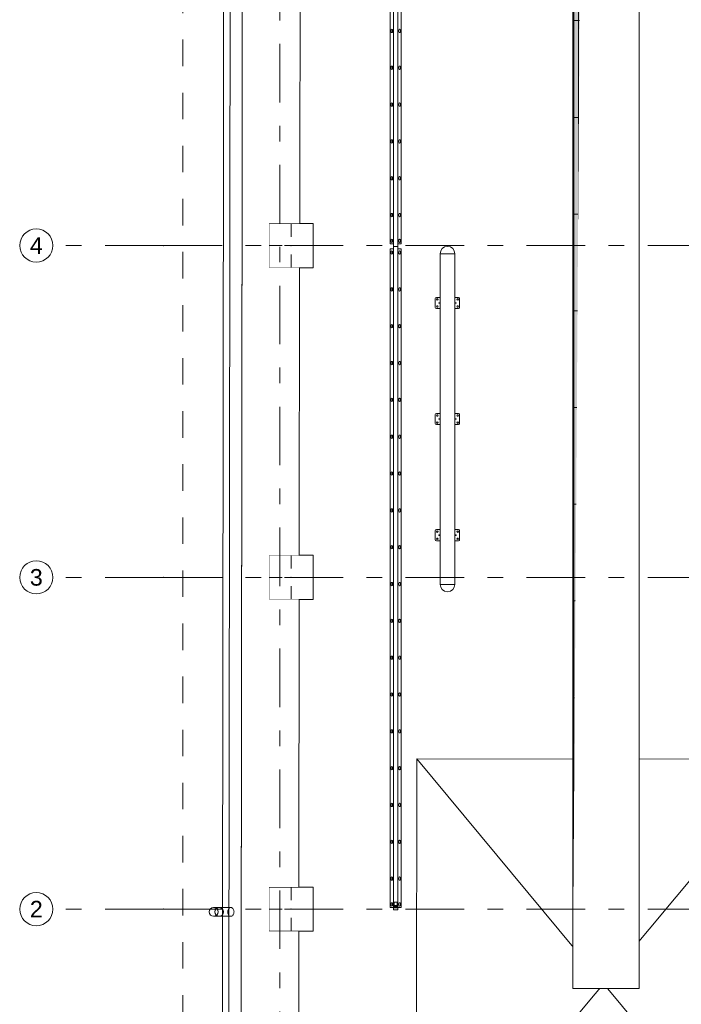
# Model space of a CAD drawing. Header units: millimetres. Extents: x -70269 to 35056, y -51814 to 48966.
# Tile 119 of 220: x -40391 to -34412, y 7920 to 16823. Entities that reach past the tile are written whole.
import ezdxf
from ezdxf.enums import TextEntityAlignment as Align

# ---------------------------------------------------------------- set-up
doc = ezdxf.new("R2010")
doc.units = ezdxf.units.MM
doc.set_wipeout_variables(frame=1)
for name, pattern in [('Przerywana', [48, 24, -24]), ('Przerywana podwójnie', [109.361107, 52.916665, -21.166666, 14.111111, -21.166666]), ('Wipeout_Contour', [1000, 0, -1000])]:
    doc.linetypes.add(name, pattern=pattern)
for name, color, linetype, lineweight, true_color in [('00 - nowa technologia myjni_Nr_pióra__95', 7, 'Continuous', 20, 0x7c7c7c), ('103-Z Zakres opracowania_Nr_pióra__95', 7, 'Continuous', 140, 0x7c7c7c), ('280-A Dachy Powłoki_Nr_pióra__95', 7, 'Continuous', 20, 0x7c7c7c), ('410-K Osie główne_Nr_pióra__95', 7, 'Continuous', 20, 0x7c7c7c), ('420-K Ściany_Nr_pióra__95', 7, 'Continuous', 20, 0x7c7c7c), ('440-K Słupy_Nr_pióra__95', 7, 'Continuous', 20, 0x7c7c7c), ('460 - Stropy_Nr_pióra__95', 7, 'Continuous', 13, 0x7c7c7c), ('530 - Rynny i rury spustowe_Nr_pióra__95', 7, 'Continuous', 20, 0x7c7c7c), ('Rozbiórka_Drzwi Archicad_Nr_pióra__95', 7, 'Continuous', 20, 0x7c7c7c)]:
    doc.layers.add(name, color=color, linetype=linetype, lineweight=lineweight, true_color=true_color)
doc.layers.add('410-K Osie główne_Nr_pióra__11', color=7, linetype='Continuous', lineweight=0)
doc.layers.add('XREF', color=8, linetype='Continuous', lineweight=9)
for name, color, linetype in [('420-K Ściany', 7, 'Continuous'), ('460 - Stropy', 7, 'Continuous'), ('Nowe_Drzwi Archicad', 7, 'Continuous')]:
    doc.layers.add(name, color=color, linetype=linetype)
doc.styles.add('STYL_AUTOMATYCZNY_1', font='arial.ttf')

# ---------------------------------------------------------------- blocks, each defined once
blk = doc.blocks.new('Drzwi garażowe_ segmentowe[1]_1')
at = {"layer": 'Rozbiórka_Drzwi Archicad_Nr_pióra__95', "color": 8, "linetype": 'Continuous', "lineweight": 20, "true_color": 0x7c7c7c}
for p, q in [((165.76, 469.72), (165.25, 63.72)), ((165.25, 63.72), (503.76, 469.29)), ((503.76, 469.29), (165.76, 469.72)), ((503.25, 63.29), (165.76, 469.72)), ((503.25, 63.29), (503.76, 469.29)), ((160.25, 59.72), (160.26, 69.72)), ((160.26, 69.72), (165.26, 69.72)), ((165.26, 69.72), (165.25, 59.72)), ((165.25, 59.72), (165.25, 63.72)), ((165.25, 63.72), (503.25, 63.29)), ((503.25, 59.29), (503.26, 69.29)), ((503.25, 63.29), (503.25, 59.29)), ((503.26, 69.29), (508.26, 69.29)), ((508.26, 69.29), (508.25, 59.29)), ((165.25, 59.72), (160.25, 59.72)), ((164.25, 59.72), (160.25, 59.72)), ((164.25, 59.72), (160.25, 59.72)), ((164.17, -3.28), (164.25, 59.72)), ((164.17, -3.28), (164.25, 59.72)), ((503.25, 59.29), (165.25, 59.72)), ((508.25, 59.29), (503.25, 59.29)), ((504.17, -3.71), (504.25, 59.29)), ((504.17, -3.71), (504.25, 59.29)), ((504.25, 59.29), (508.25, 59.29)), ((504.25, 59.29), (508.25, 59.29))]:
    blk.add_line(p, q, dxfattribs=at)
blk = doc.blocks.new('parter 2025.10.15')
at = {"layer": '00 - nowa technologia myjni_Nr_pióra__95', "color": 8, "linetype": 'Continuous', "lineweight": 5}
for p, q in [((144.77, 1533.08), (144.77, 933.08)), ((148.77, 1533.08), (148.77, 933.08)), ((141.77, 1530.75), (141.77, 935.4)), ((151.77, 1530.75), (151.77, 935.4)), ((142.57, 1127.08), (142.57, 1128.68)), ((143.97, 1128.68), (143.97, 1127.08)), ((149.57, 1127.08), (149.57, 1128.68)), ((150.97, 1128.68), (150.97, 1127.08)), ((142.57, 1093.78), (142.57, 1095.38)), ((143.97, 1095.38), (143.97, 1093.78)), ((149.57, 1093.78), (149.57, 1095.38)), ((150.97, 1095.38), (150.97, 1093.78)), ((142.57, 1060.48), (142.57, 1062.08)), ((143.97, 1062.08), (143.97, 1060.48)), ((149.57, 1060.48), (149.57, 1062.08)), ((150.97, 1062.08), (150.97, 1060.48)), ((142.57, 1027.18), (142.57, 1028.78)), ((143.97, 1028.78), (143.97, 1027.18)), ((149.57, 1027.18), (149.57, 1028.78)), ((150.97, 1028.78), (150.97, 1027.18)), ((142.57, 993.88), (142.57, 995.48)), ((143.97, 995.48), (143.97, 993.88)), ((149.57, 993.88), (149.57, 995.48)), ((150.97, 995.48), (150.97, 993.88)), ((142.57, 960.58), (142.57, 962.18)), ((143.97, 962.18), (143.97, 960.58)), ((149.57, 960.58), (149.57, 962.18)), ((150.97, 962.18), (150.97, 960.58)), ((144.77, 935.4), (141.77, 935.4)), ((142.57, 937.28), (142.57, 938.88)), ((143.97, 938.88), (143.97, 937.28)), ((151.77, 935.4), (148.77, 935.4)), ((149.57, 937.28), (149.57, 938.88)), ((150.97, 938.88), (150.97, 937.28)), ((144.77, 930.75), (141.77, 930.75)), ((141.77, 930.75), (141.77, 335.4)), ((142.57, 926.68), (142.57, 928.28)), ((143.97, 928.28), (143.97, 926.68)), ((144.77, 933.08), (145.52, 933.08)), ((144.77, 933.08), (144.77, 333.08)), ((144.77, 933.08), (145.52, 933.08)), ((144.77, 933.08), (145.52, 933.08)), ((145.52, 933.08), (144.77, 933.08)), ((148.02, 933.08), (145.52, 933.08)), ((148.02, 933.08), (145.52, 933.08)), ((148.02, 933.08), (145.52, 933.08)), ((148.02, 933.08), (145.52, 933.08)), ((148.02, 933.08), (148.77, 933.08)), ((148.02, 933.08), (148.77, 933.08)), ((148.02, 933.08), (148.77, 933.08)), ((148.77, 933.08), (148.02, 933.08)), ((148.77, 933.08), (148.77, 333.08)), ((151.77, 930.75), (148.77, 930.75)), ((149.57, 926.68), (149.57, 928.28)), ((150.97, 928.28), (150.97, 926.68)), ((151.77, 930.75), (151.77, 335.4)), ((186.91, 926.43), (186.91, 627.43)), ((186.91, 926.43), (200.21, 926.43)), ((196.75, 926.43), (186.91, 926.43)), ((200.21, 926.43), (196.75, 926.43)), ((200.21, 926.43), (200.21, 627.43)), ((142.57, 893.38), (142.57, 894.98)), ((143.97, 894.98), (143.97, 893.38)), ((149.57, 893.38), (149.57, 894.98)), ((150.97, 894.98), (150.97, 893.38)), ((182.56, 885.93), (182.56, 877.93)), ((186.36, 886.93), (183.56, 886.93)), ((185.66, 882.05), (185.66, 881.8)), ((186.36, 882.15), (185.76, 882.15)), ((186.36, 881.7), (185.76, 881.7)), ((186.36, 886.93), (186.66, 886.93)), ((186.66, 882.15), (186.36, 882.15)), ((186.66, 881.7), (186.36, 881.7)), ((186.43, 882.13), (186.42, 882.13)), ((186.42, 882.13), (186.42, 881.73)), ((186.43, 881.73), (186.42, 881.73)), ((186.72, 882.13), (186.43, 882.13)), ((186.43, 881.73), (186.72, 881.73)), ((186.91, 886.93), (186.66, 886.93)), ((186.66, 882.15), (186.69, 882.15)), ((186.66, 881.7), (186.69, 881.7)), ((186.74, 881.8), (186.74, 882.05)), ((200.21, 886.93), (200.46, 886.93)), ((200.38, 882.05), (200.38, 881.8)), ((200.69, 882.13), (200.4, 882.13)), ((200.4, 881.73), (200.69, 881.73)), ((200.46, 882.15), (200.43, 882.15)), ((200.46, 881.7), (200.43, 881.7)), ((200.46, 886.93), (200.76, 886.93)), ((200.76, 882.15), (200.46, 882.15)), ((200.76, 881.7), (200.46, 881.7)), ((200.7, 882.13), (200.69, 882.13)), ((200.7, 881.73), (200.69, 881.73)), ((200.7, 882.13), (200.7, 881.73)), ((200.76, 886.93), (203.56, 886.93)), ((200.76, 882.15), (201.36, 882.15)), ((200.76, 881.7), (201.36, 881.7)), ((201.46, 881.8), (201.46, 882.05)), ((204.56, 885.93), (204.56, 877.93)), ((183.56, 876.93), (186.36, 876.93)), ((186.66, 876.93), (186.36, 876.93)), ((186.66, 876.93), (186.91, 876.93)), ((200.46, 876.93), (200.21, 876.93)), ((200.76, 876.93), (200.46, 876.93)), ((203.56, 876.93), (200.76, 876.93)), ((142.57, 860.08), (142.57, 861.68)), ((143.97, 861.68), (143.97, 860.08)), ((149.57, 860.08), (149.57, 861.68)), ((150.97, 861.68), (150.97, 860.08)), ((142.57, 826.78), (142.57, 828.38)), ((143.97, 828.38), (143.97, 826.78)), ((149.57, 826.78), (149.57, 828.38)), ((150.97, 828.38), (150.97, 826.78)), ((142.57, 793.48), (142.57, 795.08)), ((143.97, 795.08), (143.97, 793.48)), ((149.57, 793.48), (149.57, 795.08)), ((150.97, 795.08), (150.97, 793.48)), ((182.56, 780.93), (182.56, 772.93)), ((186.36, 781.93), (183.56, 781.93)), ((185.66, 777.05), (185.66, 776.8)), ((186.36, 777.15), (185.76, 777.15)), ((186.36, 776.7), (185.76, 776.7)), ((186.36, 781.93), (186.66, 781.93)), ((186.66, 777.15), (186.36, 777.15)), ((186.66, 776.7), (186.36, 776.7)), ((186.43, 777.13), (186.42, 777.13)), ((186.42, 777.13), (186.42, 776.73)), ((186.43, 776.73), (186.42, 776.73)), ((186.72, 777.13), (186.43, 777.13)), ((186.43, 776.73), (186.72, 776.73)), ((186.91, 781.93), (186.66, 781.93)), ((186.66, 777.15), (186.69, 777.15)), ((186.66, 776.7), (186.69, 776.7)), ((186.74, 776.8), (186.74, 777.05)), ((200.21, 781.93), (200.46, 781.93)), ((200.38, 777.05), (200.38, 776.8)), ((200.69, 777.13), (200.4, 777.13)), ((200.4, 776.73), (200.69, 776.73)), ((200.46, 777.15), (200.43, 777.15)), ((200.46, 776.7), (200.43, 776.7)), ((200.46, 781.93), (200.76, 781.93)), ((200.76, 777.15), (200.46, 777.15)), ((200.76, 776.7), (200.46, 776.7)), ((200.7, 777.13), (200.69, 777.13)), ((200.7, 776.73), (200.69, 776.73)), ((200.7, 777.13), (200.7, 776.73)), ((200.76, 781.93), (203.56, 781.93)), ((200.76, 777.15), (201.36, 777.15)), ((200.76, 776.7), (201.36, 776.7)), ((201.46, 776.8), (201.46, 777.05)), ((204.56, 780.93), (204.56, 772.93)), ((183.56, 771.93), (186.36, 771.93)), ((186.66, 771.93), (186.36, 771.93)), ((186.66, 771.93), (186.91, 771.93)), ((200.46, 771.93), (200.21, 771.93)), ((200.76, 771.93), (200.46, 771.93)), ((203.56, 771.93), (200.76, 771.93)), ((142.57, 760.18), (142.57, 761.78)), ((143.97, 761.78), (143.97, 760.18)), ((149.57, 760.18), (149.57, 761.78)), ((150.97, 761.78), (150.97, 760.18)), ((142.57, 726.88), (142.57, 728.48)), ((143.97, 728.48), (143.97, 726.88)), ((149.57, 726.88), (149.57, 728.48)), ((150.97, 728.48), (150.97, 726.88)), ((142.57, 693.58), (142.57, 695.18)), ((143.97, 695.18), (143.97, 693.58)), ((149.57, 693.58), (149.57, 695.18)), ((150.97, 695.18), (150.97, 693.58)), ((186.36, 676.93), (183.56, 676.93)), ((186.36, 676.93), (186.66, 676.93)), ((186.91, 676.93), (186.66, 676.93)), ((200.21, 676.93), (200.46, 676.93)), ((200.46, 676.93), (200.76, 676.93)), ((200.76, 676.93), (203.56, 676.93)), ((182.56, 675.93), (182.56, 667.93)), ((185.66, 672.05), (185.66, 671.8)), ((186.36, 672.15), (185.76, 672.15)), ((186.36, 671.7), (185.76, 671.7)), ((186.66, 672.15), (186.36, 672.15)), ((186.66, 671.7), (186.36, 671.7)), ((186.43, 672.13), (186.42, 672.13)), ((186.42, 672.13), (186.42, 671.73)), ((186.43, 671.73), (186.42, 671.73)), ((186.72, 672.13), (186.43, 672.13)), ((186.43, 671.73), (186.72, 671.73)), ((186.66, 672.15), (186.69, 672.15)), ((186.66, 671.7), (186.69, 671.7)), ((186.74, 671.8), (186.74, 672.05)), ((200.38, 672.05), (200.38, 671.8)), ((200.69, 672.13), (200.4, 672.13)), ((200.4, 671.73), (200.69, 671.73)), ((200.46, 672.15), (200.43, 672.15)), ((200.46, 671.7), (200.43, 671.7)), ((200.76, 672.15), (200.46, 672.15)), ((200.76, 671.7), (200.46, 671.7)), ((200.7, 672.13), (200.69, 672.13)), ((200.7, 671.73), (200.69, 671.73)), ((200.7, 672.13), (200.7, 671.73)), ((200.76, 672.15), (201.36, 672.15)), ((200.76, 671.7), (201.36, 671.7)), ((201.46, 671.8), (201.46, 672.05)), ((204.56, 675.93), (204.56, 667.93)), ((142.57, 660.28), (142.57, 661.88)), ((143.97, 661.88), (143.97, 660.28)), ((149.57, 660.28), (149.57, 661.88)), ((150.97, 661.88), (150.97, 660.28)), ((183.56, 666.93), (186.36, 666.93)), ((186.66, 666.93), (186.36, 666.93)), ((186.66, 666.93), (186.91, 666.93)), ((200.46, 666.93), (200.21, 666.93)), ((200.76, 666.93), (200.46, 666.93)), ((203.56, 666.93), (200.76, 666.93)), ((142.57, 626.98), (142.57, 628.58)), ((143.97, 628.58), (143.97, 626.98)), ((149.57, 626.98), (149.57, 628.58)), ((150.97, 628.58), (150.97, 626.98)), ((186.91, 627.43), (200.21, 627.43)), ((186.91, 627.43), (190.37, 627.43)), ((190.37, 627.43), (200.21, 627.43)), ((142.57, 593.68), (142.57, 595.28)), ((143.97, 595.28), (143.97, 593.68)), ((149.57, 593.68), (149.57, 595.28)), ((150.97, 595.28), (150.97, 593.68)), ((142.57, 560.38), (142.57, 561.98)), ((143.97, 561.98), (143.97, 560.38)), ((149.57, 560.38), (149.57, 561.98)), ((150.97, 561.98), (150.97, 560.38)), ((142.57, 527.08), (142.57, 528.68)), ((143.97, 528.68), (143.97, 527.08)), ((149.57, 527.08), (149.57, 528.68)), ((150.97, 528.68), (150.97, 527.08)), ((142.57, 493.78), (142.57, 495.38)), ((143.97, 495.38), (143.97, 493.78)), ((149.57, 493.78), (149.57, 495.38)), ((150.97, 495.38), (150.97, 493.78)), ((142.57, 460.48), (142.57, 462.08)), ((143.97, 462.08), (143.97, 460.48)), ((149.57, 460.48), (149.57, 462.08)), ((150.97, 462.08), (150.97, 460.48)), ((142.57, 427.18), (142.57, 428.78)), ((143.97, 428.78), (143.97, 427.18)), ((149.57, 427.18), (149.57, 428.78)), ((150.97, 428.78), (150.97, 427.18)), ((142.57, 393.88), (142.57, 395.48)), ((143.97, 395.48), (143.97, 393.88)), ((149.57, 393.88), (149.57, 395.48)), ((150.97, 395.48), (150.97, 393.88)), ((142.57, 360.58), (142.57, 362.18)), ((143.97, 362.18), (143.97, 360.58)), ((149.57, 360.58), (149.57, 362.18)), ((150.97, 362.18), (150.97, 360.58)), ((142.57, 337.28), (142.57, 338.88)), ((143.97, 338.88), (143.97, 337.28)), ((145.52, 340.08), (148.02, 340.08)), ((145.52, 337.08), (145.52, 340.08)), ((148.02, 337.08), (148.02, 340.08)), ((149.57, 337.28), (149.57, 338.88)), ((150.97, 338.88), (150.97, 337.28)), ((144.77, 335.4), (141.77, 335.4)), ((144.77, 333.08), (145.52, 333.08)), ((145.27, 333.08), (145.31, 333.08)), ((145.52, 337.08), (148.02, 337.08)), ((145.52, 337.08), (145.52, 335.08)), ((145.52, 335.08), (148.02, 335.08)), ((148.02, 333.08), (145.52, 333.08)), ((148.02, 337.08), (148.02, 335.08)), ((148.02, 333.08), (148.77, 333.08)), ((148.23, 333.08), (148.27, 333.08)), ((151.77, 335.4), (148.77, 335.4))]:
    blk.add_line(p, q, dxfattribs=at)
for centre, radius in [((202.81, 885.18), 0.7), ((184.31, 878.68), 0.7), ((202.81, 878.68), 0.7), ((202.81, 780.18), 0.7), ((184.31, 773.68), 0.7), ((202.81, 773.68), 0.7), ((184.31, 668.68), 0.7), ((202.81, 675.18), 0.7), ((202.81, 668.68), 0.7), ((146.77, 336.08), 0.75), ((146.77, 336.08), 0.45)]:
    blk.add_circle(centre, radius, dxfattribs=at)
for centre, radius, start, end in [((143.27, 1128.68), 0.7, 0, 180), ((143.27, 1127.08), 0.7, 180, 0), ((150.27, 1128.68), 0.7, 0, 180), ((150.27, 1127.08), 0.7, 180, 0), ((143.27, 1095.38), 0.7, 0, 180), ((150.27, 1095.38), 0.7, 0, 180), ((143.27, 1093.78), 0.7, 180, 0), ((150.27, 1093.78), 0.7, 180, 0), ((143.27, 1062.08), 0.7, 0, 180), ((143.27, 1060.48), 0.7, 180, 0), ((150.27, 1062.08), 0.7, 0, 180), ((150.27, 1060.48), 0.7, 180, 0), ((143.27, 1028.78), 0.7, 0, 180), ((143.27, 1027.18), 0.7, 180, 0), ((150.27, 1028.78), 0.7, 0, 180), ((150.27, 1027.18), 0.7, 180, 0), ((143.27, 995.48), 0.7, 0, 180), ((143.27, 993.88), 0.7, 180, 0), ((150.27, 995.48), 0.7, 0, 180), ((150.27, 993.88), 0.7, 180, 0), ((143.27, 962.18), 0.7, 0, 180), ((150.27, 962.18), 0.7, 0, 180), ((143.27, 960.58), 0.7, 180, 0), ((150.27, 960.58), 0.7, 180, 0), ((143.27, 938.88), 0.7, 0, 180), ((143.27, 937.28), 0.7, 180, 0), ((150.27, 938.88), 0.7, 0, 180), ((150.27, 937.28), 0.7, 180, 0), ((143.27, 928.28), 0.7, 0, 180), ((143.27, 926.68), 0.7, 180, 0), ((150.27, 928.28), 0.7, 0, 180), ((150.27, 926.68), 0.7, 180, 0), ((193.56, 926.43), 6.65, 90, 180), ((193.56, 926.43), 6.65, 0, 90), ((143.27, 894.98), 0.7, 0, 180), ((143.27, 893.38), 0.7, 180, 0), ((150.27, 894.98), 0.7, 0, 180), ((150.27, 893.38), 0.7, 180, 0), ((183.56, 885.93), 1, 90, 180), ((184.31, 885.18), 0.7, 0, 180), ((184.31, 885.18), 0.7, 180, 0), ((185.76, 882.05), 0.1, 90, 180), ((185.76, 881.8), 0.1, 180, 270), ((201.36, 882.05), 0.1, 0, 90), ((201.36, 881.8), 0.1, 270, 0), ((203.56, 885.93), 1, 0, 90), ((183.56, 877.93), 1, 180, 270), ((203.56, 877.93), 1, 270, 0), ((143.27, 861.68), 0.7, 0, 180), ((143.27, 860.08), 0.7, 180, 0), ((150.27, 861.68), 0.7, 0, 180), ((150.27, 860.08), 0.7, 180, 0), ((143.27, 828.38), 0.7, 0, 180), ((150.27, 828.38), 0.7, 0, 180), ((143.27, 826.78), 0.7, 180, 0), ((150.27, 826.78), 0.7, 180, 0), ((143.27, 795.08), 0.7, 0, 180), ((143.27, 793.48), 0.7, 180, 0), ((150.27, 795.08), 0.7, 0, 180), ((150.27, 793.48), 0.7, 180, 0), ((183.56, 780.93), 1, 90, 180), ((184.31, 780.18), 0.7, 0, 180), ((184.31, 780.18), 0.7, 180, 0), ((185.76, 777.05), 0.1, 90, 180), ((185.76, 776.8), 0.1, 180, 270), ((201.36, 777.05), 0.1, 0, 90), ((201.36, 776.8), 0.1, 270, 0), ((203.56, 780.93), 1, 0, 90), ((183.56, 772.93), 1, 180, 270), ((203.56, 772.93), 1, 270, 0), ((143.27, 761.78), 0.7, 0, 180), ((143.27, 760.18), 0.7, 180, 0), ((150.27, 761.78), 0.7, 0, 180), ((150.27, 760.18), 0.7, 180, 0), ((143.27, 728.48), 0.7, 0, 180), ((143.27, 726.88), 0.7, 180, 0), ((150.27, 728.48), 0.7, 0, 180), ((150.27, 726.88), 0.7, 180, 0), ((143.27, 695.18), 0.7, 0, 180), ((150.27, 695.18), 0.7, 0, 180), ((143.27, 693.58), 0.7, 180, 0), ((150.27, 693.58), 0.7, 180, 0), ((183.56, 675.93), 1, 90, 180), ((203.56, 675.93), 1, 0, 90), ((183.56, 667.93), 1, 180, 270), ((184.31, 675.18), 0.7, 0, 180), ((184.31, 675.18), 0.7, 180, 0), ((185.76, 672.05), 0.1, 90, 180), ((185.76, 671.8), 0.1, 180, 270), ((201.36, 672.05), 0.1, 0, 90), ((201.36, 671.8), 0.1, 270, 0), ((203.56, 667.93), 1, 270, 0), ((143.27, 661.88), 0.7, 0, 180), ((143.27, 660.28), 0.7, 180, 0), ((150.27, 661.88), 0.7, 0, 180), ((150.27, 660.28), 0.7, 180, 0), ((143.27, 628.58), 0.7, 0, 180), ((143.27, 626.98), 0.7, 180, 0), ((150.27, 628.58), 0.7, 0, 180), ((150.27, 626.98), 0.7, 180, 0), ((193.56, 627.43), 6.65, 180, 270), ((193.56, 627.43), 6.65, 270, 0), ((143.27, 595.28), 0.7, 0, 180), ((143.27, 593.68), 0.7, 180, 0), ((150.27, 595.28), 0.7, 0, 180), ((150.27, 593.68), 0.7, 180, 0), ((143.27, 561.98), 0.7, 0, 180), ((150.27, 561.98), 0.7, 0, 180), ((143.27, 560.38), 0.7, 180, 0), ((150.27, 560.38), 0.7, 180, 0), ((143.27, 528.68), 0.7, 0, 180), ((143.27, 527.08), 0.7, 180, 0), ((150.27, 528.68), 0.7, 0, 180), ((150.27, 527.08), 0.7, 180, 0), ((143.27, 495.38), 0.7, 0, 180), ((143.27, 493.78), 0.7, 180, 0), ((150.27, 495.38), 0.7, 0, 180), ((150.27, 493.78), 0.7, 180, 0), ((143.27, 462.08), 0.7, 0, 180), ((143.27, 460.48), 0.7, 180, 0), ((150.27, 462.08), 0.7, 0, 180), ((150.27, 460.48), 0.7, 180, 0), ((143.27, 428.78), 0.7, 0, 180), ((150.27, 428.78), 0.7, 0, 180), ((143.27, 427.18), 0.7, 180, 0), ((150.27, 427.18), 0.7, 180, 0), ((143.27, 395.48), 0.7, 0, 180), ((143.27, 393.88), 0.7, 180, 0), ((150.27, 395.48), 0.7, 0, 180), ((150.27, 393.88), 0.7, 180, 0), ((143.27, 362.18), 0.7, 0, 180), ((143.27, 360.58), 0.7, 180, 0), ((150.27, 362.18), 0.7, 0, 180), ((150.27, 360.58), 0.7, 180, 0), ((143.27, 338.88), 0.7, 0, 180), ((150.27, 338.88), 0.7, 0, 180), ((143.27, 337.28), 0.7, 180, 0), ((150.27, 337.28), 0.7, 180, 0)]:
    blk.add_arc(centre, radius, start, end, dxfattribs=at)
for centre, start_param, end_param in [((186.69, 882.05), 1.570796, 3.141593), ((186.69, 881.8), 0, 1.570796), ((200.43, 882.05), 3.141593, 4.712389), ((200.43, 881.8), 4.712389, 6.283185), ((186.69, 777.05), 1.570796, 3.141593), ((186.69, 776.8), 0, 1.570796), ((200.43, 777.05), 3.141593, 4.712389), ((200.43, 776.8), 4.712389, 6.283185), ((186.69, 672.05), 1.570796, 3.141593), ((186.69, 671.8), 0, 1.570796), ((200.43, 672.05), 3.141593, 4.712389), ((200.43, 671.8), 4.712389, 6.283185)]:
    blk.add_ellipse(centre, major_axis=(0, -0.1), ratio=0.5, start_param=start_param, end_param=end_param, dxfattribs=at)
at = {"layer": '103-Z Zakres opracowania_Nr_pióra__95', "color": 8, "linetype": 'Przerywana', "lineweight": 5}
blk.add_lwpolyline([(-45.53, 3079.65), (654.37, 3079.65), (654.37, 2747.81), (1099.75, 2747.81), (1099.75, 2276.77), (655.29, 2276.77), (655.29, -103.95), (-45.53, -103.95)], close=True, dxfattribs=at)
at = {"layer": '280-A Dachy Powłoki_Nr_pióra__95', "color": 8, "linetype": 'Continuous', "lineweight": 5, "flags": 128}
for points in [[(-10.18, 59.91), (-6.55, 3006.84)], [(13.45, 3006.84), (13.45, 59.93)], [(14.52, 59.93), (14.52, 3006.84)], [(31.49, 59.91), (31.49, 3006.82)], [(31.84, 3006.82), (31.84, 59.91)]]:
    blk.add_lwpolyline(points, dxfattribs=at)
at = {"layer": '410-K Osie główne_Nr_pióra__95', "color": 8, "linetype": 'Przerywana podwójnie', "lineweight": 5}
for p, q in [((-63, 933.81), (-163, 933.81)), ((-63, 633.81), (-163, 633.81)), ((-63, 333.81), (-163, 333.81))]:
    blk.add_line(p, q, dxfattribs=at)
at = {"layer": '410-K Osie główne_Nr_pióra__95', "color": 8, "linetype": 'Continuous', "lineweight": 5}
for centre in [(-178, 933.81), (-178, 633.81), (-178, 333.81)]:
    blk.add_circle(centre, 15, dxfattribs=at)
at = {"layer": '410-K Osie główne_Nr_pióra__95', "color": 8, "linetype": 'Przerywana podwójnie', "lineweight": 5}
for p in [(-63, 933.81), (-63, 933.81), (-63, 633.81), (-63, 633.81), (-63, 333.81), (-63, 333.81)]:
    blk.add_point(p, dxfattribs=at)
at = {"layer": '420-K Ściany_Nr_pióra__95', "color": 8, "linetype": 'Continuous', "lineweight": 5, "flags": 128}
blk.add_lwpolyline([(-0.35, 3069.65), (-4.21, -3.07)], dxfattribs=at)
at = {"layer": '440-K Słupy_Nr_pióra__95', "color": 8, "linetype": 'Continuous', "lineweight": 5}
for p, q in [((52.2, 941.81), (52.2, 961.81)), ((44.2, 933.81), (24.2, 933.81)), ((60.2, 933.81), (80.2, 933.81)), ((52.2, 925.81), (52.2, 905.81)), ((52.2, 641.81), (52.2, 661.81)), ((44.2, 633.81), (24.2, 633.81)), ((60.2, 633.81), (80.2, 633.81)), ((52.2, 625.81), (52.2, 605.81)), ((52.2, 341.81), (52.2, 361.81)), ((44.2, 333.81), (24.2, 333.81)), ((60.2, 333.81), (80.2, 333.81)), ((52.2, 325.81), (52.2, 305.81))]:
    blk.add_line(p, q, dxfattribs=at)
at = {"layer": '440-K Słupy_Nr_pióra__95', "color": 8, "linetype": 'Continuous', "lineweight": 5, "flags": 128}
for points in [[(32.2, 913.81), (72.2, 913.81), (72.2, 953.81), (32.2, 953.81)], [(32.2, 613.81), (72.2, 613.81), (72.2, 653.81), (32.2, 653.81)], [(32.2, 313.81), (72.2, 313.81), (72.2, 353.81), (32.2, 353.81)]]:
    blk.add_lwpolyline(points, close=True, dxfattribs=at)
at = {"layer": '440-K Słupy_Nr_pióra__95', "color": 8, "linetype": 'Continuous', "lineweight": 5}
for p in [(52.2, 933.81), (52.2, 633.81), (52.2, 333.81)]:
    blk.add_point(p, dxfattribs=at)
at = {"layer": '460 - Stropy_Nr_pióra__95', "color": 8, "linetype": 'Continuous', "lineweight": 5, "flags": 128}
for points in [[(306.78, 262.09), (366.78, 262.09), (366.78, 2362.09), (306.78, 2362.09)], [(307.78, 263.09), (307.78, 2361.09), (365.78, 2361.09), (365.78, 263.09)], [(307.78, 1137.18), (311.82, 1137.18), (311.82, 1224.63), (307.78, 1224.63)], [(311.82, 1137.18), (316.36, 1137.18), (316.36, 1224.63), (311.82, 1224.63)], [(316.36, 1137.18), (320.89, 1137.18), (320.89, 1224.63), (316.36, 1224.63)], [(320.89, 1137.18), (325.43, 1137.18), (325.43, 1224.63), (320.89, 1224.63)], [(325.43, 1137.18), (329.97, 1137.18), (329.97, 1224.63), (325.43, 1224.63)], [(329.97, 1137.18), (334.51, 1137.18), (334.51, 1224.63), (329.97, 1224.63)], [(334.51, 1137.18), (339.05, 1137.18), (339.05, 1224.63), (334.51, 1224.63)], [(339.05, 1137.18), (343.59, 1137.18), (343.59, 1224.63), (339.05, 1224.63)], [(343.59, 1137.18), (348.13, 1137.18), (348.13, 1224.63), (343.59, 1224.63)], [(348.13, 1137.18), (352.66, 1137.18), (352.66, 1224.63), (348.13, 1224.63)], [(352.66, 1137.18), (357.2, 1137.18), (357.2, 1224.63), (352.66, 1224.63)], [(357.2, 1137.18), (361.74, 1137.18), (361.74, 1224.63), (357.2, 1224.63)], [(361.74, 1137.18), (365.78, 1137.18), (365.78, 1224.63), (361.74, 1224.63)], [(307.78, 1049.72), (311.82, 1049.72), (311.82, 1137.18), (307.78, 1137.18)], [(311.82, 1049.72), (316.36, 1049.72), (316.36, 1137.18), (311.82, 1137.18)], [(316.36, 1049.72), (320.89, 1049.72), (320.89, 1137.18), (316.36, 1137.18)], [(320.89, 1049.72), (325.43, 1049.72), (325.43, 1137.18), (320.89, 1137.18)], [(325.43, 1049.72), (329.97, 1049.72), (329.97, 1137.18), (325.43, 1137.18)], [(329.97, 1049.72), (334.51, 1049.72), (334.51, 1137.18), (329.97, 1137.18)], [(334.51, 1049.72), (339.05, 1049.72), (339.05, 1137.18), (334.51, 1137.18)], [(339.05, 1049.72), (343.59, 1049.72), (343.59, 1137.18), (339.05, 1137.18)], [(343.59, 1049.72), (348.13, 1049.72), (348.13, 1137.18), (343.59, 1137.18)], [(348.13, 1049.72), (352.66, 1049.72), (352.66, 1137.18), (348.13, 1137.18)], [(352.66, 1049.72), (357.2, 1049.72), (357.2, 1137.18), (352.66, 1137.18)], [(357.2, 1049.72), (361.74, 1049.72), (361.74, 1137.18), (357.2, 1137.18)], [(361.74, 1049.72), (365.78, 1049.72), (365.78, 1137.18), (361.74, 1137.18)], [(307.78, 962.26), (311.82, 962.26), (311.82, 1049.72), (307.78, 1049.72)], [(311.82, 962.26), (316.36, 962.26), (316.36, 1049.72), (311.82, 1049.72)], [(316.36, 962.26), (320.89, 962.26), (320.89, 1049.72), (316.36, 1049.72)], [(320.89, 962.26), (325.43, 962.26), (325.43, 1049.72), (320.89, 1049.72)], [(325.43, 962.26), (329.97, 962.26), (329.97, 1049.72), (325.43, 1049.72)], [(329.97, 962.26), (334.51, 962.26), (334.51, 1049.72), (329.97, 1049.72)], [(334.51, 962.26), (339.05, 962.26), (339.05, 1049.72), (334.51, 1049.72)], [(339.05, 962.26), (343.59, 962.26), (343.59, 1049.72), (339.05, 1049.72)], [(343.59, 962.26), (348.13, 962.26), (348.13, 1049.72), (343.59, 1049.72)], [(348.13, 962.26), (352.66, 962.26), (352.66, 1049.72), (348.13, 1049.72)], [(352.66, 962.26), (357.2, 962.26), (357.2, 1049.72), (352.66, 1049.72)], [(357.2, 962.26), (361.74, 962.26), (361.74, 1049.72), (357.2, 1049.72)], [(361.74, 962.26), (365.78, 962.26), (365.78, 1049.72), (361.74, 1049.72)], [(307.78, 874.8), (311.82, 874.8), (311.82, 962.26), (307.78, 962.26)], [(311.82, 874.8), (316.36, 874.8), (316.36, 962.26), (311.82, 962.26)], [(316.36, 874.8), (320.89, 874.8), (320.89, 962.26), (316.36, 962.26)], [(320.89, 874.8), (325.43, 874.8), (325.43, 962.26), (320.89, 962.26)], [(325.43, 874.8), (329.97, 874.8), (329.97, 962.26), (325.43, 962.26)], [(329.97, 874.8), (334.51, 874.8), (334.51, 962.26), (329.97, 962.26)], [(334.51, 874.8), (339.05, 874.8), (339.05, 962.26), (334.51, 962.26)], [(339.05, 874.8), (343.59, 874.8), (343.59, 962.26), (339.05, 962.26)], [(343.59, 874.8), (348.13, 874.8), (348.13, 962.26), (343.59, 962.26)], [(348.13, 874.8), (352.66, 874.8), (352.66, 962.26), (348.13, 962.26)], [(352.66, 874.8), (357.2, 874.8), (357.2, 962.26), (352.66, 962.26)], [(357.2, 874.8), (361.74, 874.8), (361.74, 962.26), (357.2, 962.26)], [(361.74, 874.8), (365.78, 874.8), (365.78, 962.26), (361.74, 962.26)], [(307.78, 787.34), (311.82, 787.34), (311.82, 874.8), (307.78, 874.8)], [(311.82, 787.34), (316.36, 787.34), (316.36, 874.8), (311.82, 874.8)], [(316.36, 787.34), (320.89, 787.34), (320.89, 874.8), (316.36, 874.8)], [(320.89, 787.34), (325.43, 787.34), (325.43, 874.8), (320.89, 874.8)], [(325.43, 787.34), (329.97, 787.34), (329.97, 874.8), (325.43, 874.8)], [(329.97, 787.34), (334.51, 787.34), (334.51, 874.8), (329.97, 874.8)], [(334.51, 787.34), (339.05, 787.34), (339.05, 874.8), (334.51, 874.8)], [(339.05, 787.34), (343.59, 787.34), (343.59, 874.8), (339.05, 874.8)], [(343.59, 787.34), (348.13, 787.34), (348.13, 874.8), (343.59, 874.8)], [(348.13, 787.34), (352.66, 787.34), (352.66, 874.8), (348.13, 874.8)], [(352.66, 787.34), (357.2, 787.34), (357.2, 874.8), (352.66, 874.8)], [(357.2, 787.34), (361.74, 787.34), (361.74, 874.8), (357.2, 874.8)], [(361.74, 787.34), (365.78, 787.34), (365.78, 874.8), (361.74, 874.8)], [(307.78, 699.88), (311.82, 699.88), (311.82, 787.34), (307.78, 787.34)], [(311.82, 699.88), (316.36, 699.88), (316.36, 787.34), (311.82, 787.34)], [(316.36, 699.88), (320.89, 699.88), (320.89, 787.34), (316.36, 787.34)], [(320.89, 699.88), (325.43, 699.88), (325.43, 787.34), (320.89, 787.34)], [(325.43, 699.88), (329.97, 699.88), (329.97, 787.34), (325.43, 787.34)], [(329.97, 699.88), (334.51, 699.88), (334.51, 787.34), (329.97, 787.34)], [(334.51, 699.88), (339.05, 699.88), (339.05, 787.34), (334.51, 787.34)], [(339.05, 699.88), (343.59, 699.88), (343.59, 787.34), (339.05, 787.34)], [(343.59, 699.88), (348.13, 699.88), (348.13, 787.34), (343.59, 787.34)], [(348.13, 699.88), (352.66, 699.88), (352.66, 787.34), (348.13, 787.34)], [(352.66, 699.88), (357.2, 699.88), (357.2, 787.34), (352.66, 787.34)], [(357.2, 699.88), (361.74, 699.88), (361.74, 787.34), (357.2, 787.34)], [(361.74, 699.88), (365.78, 699.88), (365.78, 787.34), (361.74, 787.34)], [(307.78, 612.43), (311.82, 612.43), (311.82, 699.88), (307.78, 699.88)], [(311.82, 612.43), (316.36, 612.43), (316.36, 699.88), (311.82, 699.88)], [(316.36, 612.43), (320.89, 612.43), (320.89, 699.88), (316.36, 699.88)], [(320.89, 612.43), (325.43, 612.43), (325.43, 699.88), (320.89, 699.88)], [(325.43, 612.43), (329.97, 612.43), (329.97, 699.88), (325.43, 699.88)], [(329.97, 612.43), (334.51, 612.43), (334.51, 699.88), (329.97, 699.88)], [(334.51, 612.43), (339.05, 612.43), (339.05, 699.88), (334.51, 699.88)], [(339.05, 612.43), (343.59, 612.43), (343.59, 699.88), (339.05, 699.88)], [(343.59, 612.43), (348.13, 612.43), (348.13, 699.88), (343.59, 699.88)], [(348.13, 612.43), (352.66, 612.43), (352.66, 699.88), (348.13, 699.88)], [(352.66, 612.43), (357.2, 612.43), (357.2, 699.88), (352.66, 699.88)], [(357.2, 612.43), (361.74, 612.43), (361.74, 699.88), (357.2, 699.88)], [(361.74, 612.43), (365.78, 612.43), (365.78, 699.88), (361.74, 699.88)], [(307.78, 524.97), (311.82, 524.97), (311.82, 612.43), (307.78, 612.43)], [(311.82, 524.97), (316.36, 524.97), (316.36, 612.43), (311.82, 612.43)], [(316.36, 524.97), (320.89, 524.97), (320.89, 612.43), (316.36, 612.43)], [(320.89, 524.97), (325.43, 524.97), (325.43, 612.43), (320.89, 612.43)], [(325.43, 524.97), (329.97, 524.97), (329.97, 612.43), (325.43, 612.43)], [(329.97, 524.97), (334.51, 524.97), (334.51, 612.43), (329.97, 612.43)], [(334.51, 524.97), (339.05, 524.97), (339.05, 612.43), (334.51, 612.43)], [(339.05, 524.97), (343.59, 524.97), (343.59, 612.43), (339.05, 612.43)], [(343.59, 524.97), (348.13, 524.97), (348.13, 612.43), (343.59, 612.43)], [(348.13, 524.97), (352.66, 524.97), (352.66, 612.43), (348.13, 612.43)], [(352.66, 524.97), (357.2, 524.97), (357.2, 612.43), (352.66, 612.43)], [(357.2, 524.97), (361.74, 524.97), (361.74, 612.43), (357.2, 612.43)], [(361.74, 524.97), (365.78, 524.97), (365.78, 612.43), (361.74, 612.43)], [(307.78, 437.51), (311.82, 437.51), (311.82, 524.97), (307.78, 524.97)], [(311.82, 437.51), (316.36, 437.51), (316.36, 524.97), (311.82, 524.97)], [(316.36, 437.51), (320.89, 437.51), (320.89, 524.97), (316.36, 524.97)], [(320.89, 437.51), (325.43, 437.51), (325.43, 524.97), (320.89, 524.97)], [(325.43, 437.51), (329.97, 437.51), (329.97, 524.97), (325.43, 524.97)], [(329.97, 437.51), (334.51, 437.51), (334.51, 524.97), (329.97, 524.97)], [(334.51, 437.51), (339.05, 437.51), (339.05, 524.97), (334.51, 524.97)], [(339.05, 437.51), (343.59, 437.51), (343.59, 524.97), (339.05, 524.97)], [(343.59, 437.51), (348.13, 437.51), (348.13, 524.97), (343.59, 524.97)], [(348.13, 437.51), (352.66, 437.51), (352.66, 524.97), (348.13, 524.97)], [(352.66, 437.51), (357.2, 437.51), (357.2, 524.97), (352.66, 524.97)], [(357.2, 437.51), (361.74, 437.51), (361.74, 524.97), (357.2, 524.97)], [(361.74, 437.51), (365.78, 437.51), (365.78, 524.97), (361.74, 524.97)], [(307.78, 350.05), (311.82, 350.05), (311.82, 437.51), (307.78, 437.51)], [(311.82, 350.05), (316.36, 350.05), (316.36, 437.51), (311.82, 437.51)], [(316.36, 350.05), (320.89, 350.05), (320.89, 437.51), (316.36, 437.51)], [(320.89, 350.05), (325.43, 350.05), (325.43, 437.51), (320.89, 437.51)], [(325.43, 350.05), (329.97, 350.05), (329.97, 437.51), (325.43, 437.51)], [(329.97, 350.05), (334.51, 350.05), (334.51, 437.51), (329.97, 437.51)], [(334.51, 350.05), (339.05, 350.05), (339.05, 437.51), (334.51, 437.51)], [(339.05, 350.05), (343.59, 350.05), (343.59, 437.51), (339.05, 437.51)], [(343.59, 350.05), (348.13, 350.05), (348.13, 437.51), (343.59, 437.51)], [(348.13, 350.05), (352.66, 350.05), (352.66, 437.51), (348.13, 437.51)], [(352.66, 350.05), (357.2, 350.05), (357.2, 437.51), (352.66, 437.51)], [(357.2, 350.05), (361.74, 350.05), (361.74, 437.51), (357.2, 437.51)], [(361.74, 350.05), (365.78, 350.05), (365.78, 437.51), (361.74, 437.51)], [(307.78, 263.09), (311.82, 263.09), (311.82, 350.05), (307.78, 350.05)], [(311.82, 263.09), (316.36, 263.09), (316.36, 350.05), (311.82, 350.05)], [(316.36, 263.09), (320.89, 263.09), (320.89, 350.05), (316.36, 350.05)], [(320.89, 263.09), (325.43, 263.09), (325.43, 350.05), (320.89, 350.05)], [(325.43, 263.09), (329.97, 263.09), (329.97, 350.05), (325.43, 350.05)], [(329.97, 263.09), (334.51, 263.09), (334.51, 350.05), (329.97, 350.05)], [(334.51, 263.09), (339.05, 263.09), (339.05, 350.05), (334.51, 350.05)], [(339.05, 263.09), (343.59, 263.09), (343.59, 350.05), (339.05, 350.05)], [(343.59, 263.09), (348.13, 263.09), (348.13, 350.05), (343.59, 350.05)], [(348.13, 263.09), (352.66, 263.09), (352.66, 350.05), (348.13, 350.05)], [(352.66, 263.09), (357.2, 263.09), (357.2, 350.05), (352.66, 350.05)], [(357.2, 263.09), (361.74, 263.09), (361.74, 350.05), (357.2, 350.05)], [(361.74, 263.09), (365.78, 263.09), (365.78, 350.05), (361.74, 350.05)]]:
    blk.add_lwpolyline(points, close=True, dxfattribs=at)
at = {"layer": '530 - Rynny i rury spustowe_Nr_pióra__95', "color": 8, "linetype": 'Continuous', "lineweight": 5}
for p, q in [((-17.79, 335.32), (-12.79, 335.32)), ((-2.18, 335.32), (-12.79, 335.32)), ((-12.79, 327.32), (-17.79, 327.32)), ((-12.79, 327.32), (-2.18, 327.32))]:
    blk.add_line(p, q, dxfattribs=at)
at = {"layer": '530 - Rynny i rury spustowe_Nr_pióra__95', "color": 8, "linetype": 'Continuous', "lineweight": 5, "flags": 128}
for points in [[(-12.79, 335.32, -1), (-12.79, 327.32, -1)], [(-12.79, 327.32, -1), (-12.79, 335.32, -1)], [(-12.79, 327.32, -1), (-12.79, 335.32, -1)], [(-12.79, 327.32, 1), (-12.79, 335.32, 1)], [(-12.79, 327.32, 1), (-12.79, 335.32, 1)], [(-12.79, 335.32, 1), (-12.79, 327.32, 1)]]:
    blk.add_lwpolyline(points, format="xyb", close=True, dxfattribs=at)
blk.add_lwpolyline([(-2.18, 327.32), (-1.69, 327.38), (-1.21, 327.56), (-0.77, 327.85), (-0.36, 328.25), (-0.01, 328.75), (0.27, 329.32), (0.48, 329.95), (0.61, 330.62), (0.65, 331.32), (0.61, 332.01), (0.48, 332.68), (0.27, 333.32), (-0.01, 333.89), (-0.36, 334.38), (-0.77, 334.78), (-1.21, 335.07), (-1.69, 335.26), (-2.18, 335.32), (-2.67, 335.26), (-3.15, 335.07), (-3.59, 334.78), (-4, 334.38), (-4.35, 333.89), (-4.63, 333.32), (-4.84, 332.68), (-4.96, 332.01), (-5.01, 331.32), (-4.96, 330.62), (-4.84, 329.95), (-4.63, 329.32), (-4.35, 328.75), (-4, 328.25), (-3.59, 327.85), (-3.15, 327.56), (-2.67, 327.38)], close=True, dxfattribs=at)
at = {"layer": '530 - Rynny i rury spustowe_Nr_pióra__95', "color": 8, "linetype": 'Continuous', "lineweight": 5}
for centre, start, end in [((-17.79, 331.32), 90, 270), ((-17.79, 331.32), 90, 270), ((-17.79, 331.32), 270, 90), ((-17.79, 331.32), 270, 90), ((-12.79, 331.32), 90, 270), ((-12.79, 331.32), 270, 90)]:
    blk.add_arc(centre, 4, start, end, dxfattribs=at)
at = {"layer": 'Nowe_Drzwi Archicad', "color": 8, "linetype": 'Continuous', "lineweight": 5}
blk.add_blockref('Drzwi garażowe_ segmentowe[1]_1', (0, 0), dxfattribs=at)
at = {"layer": '410-K Osie główne_Nr_pióra__11', "color": 8, "lineweight": 5, "style": 'STYL_AUTOMATYCZNY_1'}
for s, p in [('4', (-178, 941.31)), ('3', (-178, 641.31)), ('2', (-178, 341.31))]:
    blk.add_text(s, height=15, dxfattribs=at).set_placement(p, align=Align.TOP_CENTER)
at = {"color": 8, "linetype": 'Wipeout_Contour', "lineweight": 5, "ltscale": 6138.335975}
blk.add_wipeout([(6.75, 9.87), (8.75, 9.86), (12.58, 3056.7), (10.58, 3056.7)], dxfattribs=at).dxf.layer = '420-K Ściany'
at = {"color": 8, "linetype": 'Wipeout_Contour', "lineweight": 5, "ltscale": 5613.369864}
blk.add_wipeout([(306.78, 262.09), (366.78, 262.09), (366.78, 2362.09), (321.36, 2347.51)], dxfattribs=at).dxf.layer = '460 - Stropy'
at = {"layer": '460 - Stropy', "linetype": 'Continuous', "lineweight": 5}
blk.add_hatch(color=8, dxfattribs=at).paths.add_polyline_path([(366.78, 2362.09), (306.78, 2362.09), (306.78, 262.09), (321.36, 2347.51)])
at = {"layer": '460 - Stropy_Nr_pióra__95', "color": 8, "linetype": 'Continuous', "lineweight": 5, "flags": 128}
for points in [[(306.78, 2362.09), (306.78, 262.09)], [(366.78, 262.09), (366.78, 2362.09)], [(306.78, 262.09), (366.78, 262.09)]]:
    blk.add_lwpolyline(points, dxfattribs=at)
at = {"color": 8, "linetype": 'Wipeout_Contour', "lineweight": 5, "ltscale": 6142.025808}
blk.add_wipeout([(8.77, 19.86), (18.77, 19.85), (22.57, 3046.7), (12.57, 3046.7)], dxfattribs=at).dxf.layer = '420-K Ściany'
at = {"layer": '420-K Ściany_Nr_pióra__95', "color": 8, "linetype": 'Continuous', "lineweight": 5, "flags": 128}
blk.add_lwpolyline([(10.58, 3058.7), (6.75, 9.87)], dxfattribs=at)
at = {"color": 8, "linetype": 'Wipeout_Contour', "lineweight": 5, "ltscale": 6148.220068}
blk.add_wipeout([(18.77, 19.9), (18.82, 19.9), (22.62, 3046.65), (22.57, 3046.65)], dxfattribs=at).dxf.layer = '420-K Ściany'
at = {"color": 8, "linetype": 'Wipeout_Contour', "lineweight": 5, "ltscale": 61418.732381}
blk.add_wipeout([(22.57, 3006.65), (18.87, 59.9), (58.87, 59.85), (59.19, 313.81), (32.2, 313.81), (32.2, 353.81), (59.24, 353.81), (59.56, 613.81), (32.2, 613.81), (32.2, 653.81), (59.61, 653.81), (59.94, 913.81), (32.2, 913.81), (32.2, 953.81), (59.99, 953.81), (60.31, 1210.81), (32.2, 1210.81), (32.2, 1250.81), (60.36, 1250.81), (60.69, 1513.81), (32.2, 1513.81), (32.2, 1553.81), (60.74, 1553.81), (61.07, 1813.81), (32.2, 1813.81), (32.2, 1853.81), (61.12, 1853.81), (61.45, 2113.81), (32.2, 2113.81), (32.2, 2153.81), (61.5, 2153.81), (61.82, 2413.81), (32.2, 2413.81), (32.2, 2453.81), (61.87, 2453.81), (62.2, 2716.81), (31.2, 2716.81), (31.2, 2756.81), (62.26, 2756.81), (62.57, 3006.65)], dxfattribs=at).dxf.layer = '420-K Ściany'
at = {"layer": '410-K Osie główne_Nr_pióra__95', "color": 8, "linetype": 'Przerywana podwójnie', "lineweight": 5}
for p, q in [((42.06, 3303.44), (42.06, -165.65)), ((-63, 933.81), (1039.92, 933.81)), ((-63, 633.81), (1039.92, 633.81)), ((-63, 333.81), (1039.92, 333.81))]:
    blk.add_line(p, q, dxfattribs=at)
at = {"layer": '420-K Ściany_Nr_pióra__95', "color": 8, "linetype": 'Continuous', "lineweight": 5, "flags": 128}
for points in [[(59.99, 953.81), (60.31, 1210.81)], [(59.99, 953.81), (60.31, 1210.81)], [(59.61, 653.81), (59.94, 913.81)], [(59.61, 653.81), (59.94, 913.81)], [(59.24, 353.81), (59.56, 613.81)], [(59.24, 353.81), (59.56, 613.81)], [(58.87, 59.85), (59.19, 313.81)], [(58.87, 59.85), (59.19, 313.81)]]:
    blk.add_lwpolyline(points, dxfattribs=at)
at = {"layer": '460 - Stropy_Nr_pióra__95', "color": 8, "linetype": 'Continuous', "lineweight": 5, "flags": 128}
blk.add_lwpolyline([(6.75, 7.87), (658.57, 7.05), (655.73, 2276.77), (655.14, 2747.25), (654.75, 3058.7), (10.58, 3058.7)], close=True, dxfattribs=at)

msp = doc.modelspace()

# ---------------------------------------------------------------- block references
at = {"layer": 'XREF', "xscale": 10, "yscale": 10, "zscale": 10}
msp.add_blockref('parter 2025.10.15', (-38460.6, 5442.3), dxfattribs=at)

doc.saveas('drawing.dxf')
